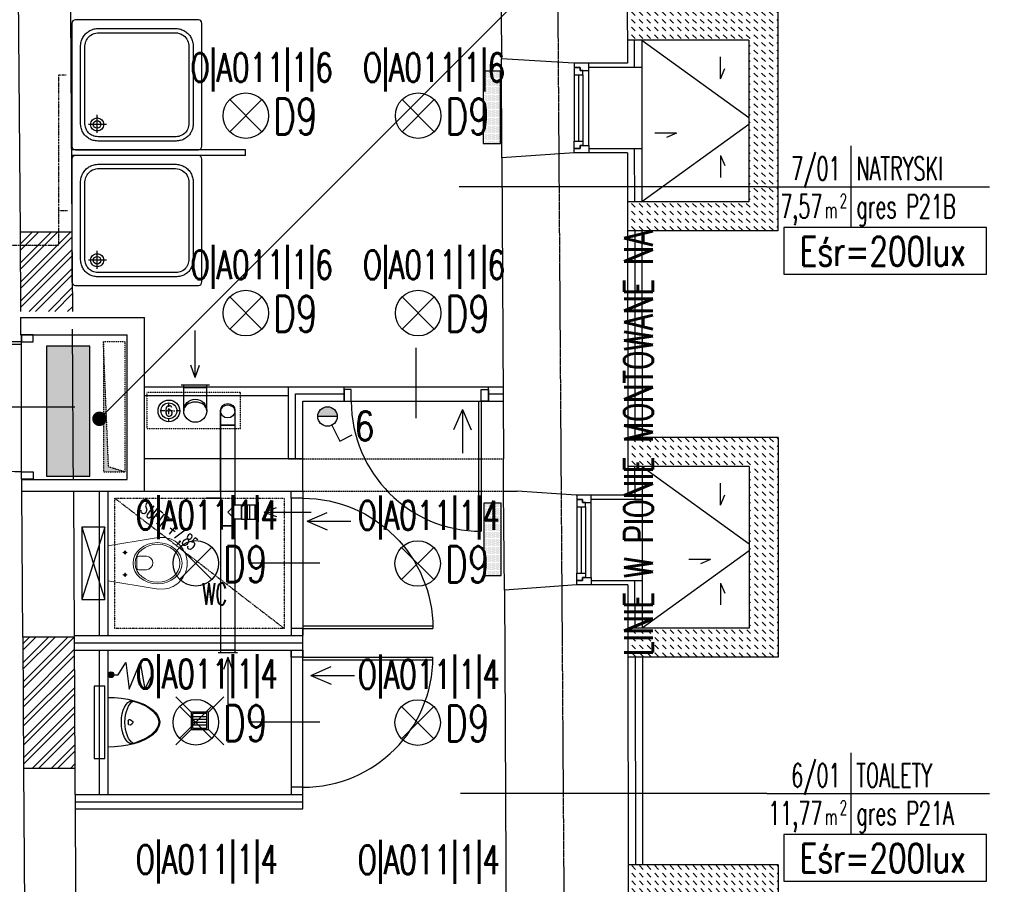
# Model space of a CAD drawing. Header units: inches. Extents: x -281236 to -70395, y 38777 to 102341.
# Tile 18 of 244: x -142196 to -141514, y 42141 to 42739. Entities that reach past the tile are written whole.
import ezdxf
from ezdxf.enums import TextEntityAlignment as Align

# ---------------------------------------------------------------- set-up
doc = ezdxf.new("R2010")
doc.units = ezdxf.units.IN
doc.header["$MEASUREMENT"] = 0
for name, pattern in [('00-inst$0$DASHDOT', [1, 0.5, -0.25, 0, -0.25]), ('CENTER', [2, 1.25, -0.25, 0.25, -0.25]), ('DASHDOT', [1, 0.5, -0.25, 0, -0.25]), ('DASHED', [0.75, 0.5, -0.25]), ('DASHED2', [0.375, 0.25, -0.125]), ('DIVIDE', [31.75, 12.7, -6.35, 0, -6.35, 0, -6.35])]:
    doc.linetypes.add(name, pattern=pattern)
doc.layers.get('0').update_dxf_attribs({"color": 101})
for name, color, linetype in [('beton_hatch', 145, 'Continuous'), ('Cieniutko', 8, 'Continuous'), ('Drz---drzwi', 5, 'Continuous'), ('E-90', 6, 'Continuous'), ('E-OPIS-POM', 6, 'Continuous'), ('E35', 6, 'Continuous'), ('E50', 3, 'Continuous'), ('Ins-kan', 54, 'Continuous'), ('Ins-went', 141, 'Continuous'), ('Ins-went-opis', 141, 'Continuous'), ('Mw-wc-rury', 160, 'DASHDOT'), ('Okn---okna', 5, 'Continuous'), ('Os-osie glowne', 8, 'CENTER'), ('piony_K_nr', 240, 'Continuous'), ('Sc-cegla pelna', 32, 'Continuous'), ('Sc-cegla pelna-hatch', 8, 'Continuous'), ('Sc-gazobeton', 45, 'Continuous'), ('Sc-gk', 120, 'Continuous'), ('Sc-gk-hatch', 8, 'Continuous'), ('Sc-izolacja term-obrys', 132, 'Continuous'), ('Sc-izolacja term-styropian', 151, 'STYROPIAN-KA'), ('Sc-nad', 5, 'DASHED2'), ('Sc-silikat', 61, 'Continuous'), ('Sc-systemowe', 150, 'Continuous'), ('stelaż_wc', 64, 'Continuous'), ('studzienki_widok', 52, 'Continuous'), ('Suf-widok', 8, 'Continuous'), ('W-otwor-strop', 126, 'Continuous'), ('Wyp-grzejniki', 56, 'Continuous'), ('Wyp-sanitar', 131, 'Continuous')]:
    doc.layers.add(name, color=color, linetype=linetype)
doc.styles.add('dwg_opis podstawowy', font='romans.shx', dxfattribs={"width": 0.9})
doc.styles.add('KA wymiar', font='romans.shx', dxfattribs={"width": 0.6})
doc.styles.add('ROMANS', font='romans', dxfattribs={"width": 0.85})
doc.styles.add('TYTUL2', font='ARIAL.TTF')
doc.linetypes.add('BATTING', pattern='A,0.0001,-0.1,[134,ltypeshp.shx,S=0.1,R=0,X=-0.1,Y=0],-0.2,[134,ltypeshp.shx,S=0.1,R=180,X=0.1,Y=0],-0.1', length=0.4001)
doc.linetypes.add('STYROPIAN-KA', pattern='A,0.0001,-0.1,[135,ltypeshp.shx,S=0.1,R=0,X=-0.1,Y=0],0,[135,ltypeshp.shx,S=0.1,R=180,X=0.1,Y=0],-0.1', length=0.2001)
pattern_1 = [(45, (0.613, 0), (-6.6291261, 6.6291261), []), (45, (5.032, 0), (-6.6291261, 6.6291261), [])]

# ---------------------------------------------------------------- blocks, each defined once
blk = doc.blocks.new('pow')
for p, q in [((0, 0.523), (0, -0.523)), ((-1.075, 0), (1.78, 0))]:
    blk.add_line(p, q)
at = {"style": 'KA wymiar', "width": 0.6}
for s, height, p in [('2', 0.18, (-0.139, -0.27)), ('m', 0.21, (-0.333, -0.401))]:
    blk.add_text(s, height=height, dxfattribs=at).set_placement(p)
for tag, p in [('01', (-0.131, 0.084)), ('000.00', (-0.364, -0.401))]:
    blk.add_attdef(tag, text='', height=0.3, dxfattribs=at).set_placement(p, align=Align.RIGHT)
for tag, p in [('POMIESZCZENIE', (0.071, 0.084)), ('POSADZKA', (0.071, -0.401))]:
    blk.add_attdef(tag, p, '', height=0.3, dxfattribs=at)
blk = doc.blocks.new('_0630_DRZWI_90')
at = {"ltscale": 7}
for p, q in [((5, 8), (5, 98)), ((6.8, 8), (6.8, 97.98))]:
    blk.add_line(p, q, dxfattribs=at)
at = {"ltscale": 25}
for p, q in [((50, 19.7), (50, -28.9)), ((5, 8), (0, 8)), ((0, 8), (5, 8)), ((0, 0), (0, 8)), ((95, 8), (5, 8)), ((5, 8), (5, 0)), ((95, 8), (95, 0)), ((100, 8), (95, 8)), ((100, 0), (100, 8)), ((5, 0), (0, 0)), ((5, 0), (0, 0)), ((95, 0), (100, 0)), ((95, 0), (100, 0))]:
    blk.add_line(p, q, dxfattribs=at)
at = {"ltscale": 7}
blk.add_arc((5, 8), 90, 0, 90, dxfattribs=at)
blk = doc.blocks.new('_0630_pisuar')
at = {"linetype": 'Continuous'}
for p, q in [((-17.24, 0), (17.24, 0)), ((-1.75, -15.85), (-0.88, -17.02)), ((-0.87, -14.1), (0.87, -14.1)), ((1.75, -15.85), (0.88, -17.02))]:
    blk.add_line(p, q, dxfattribs=at)
for centre, start, end in [((-0.87, -15.2), 90, 216.88227), ((0, -16.36), 216.88227, 323.11773), ((0.87, -15.2), 323.11773, 90)]:
    blk.add_arc(centre, 1.09, start, end, dxfattribs=at)
for centre, major_axis, ratio, start_param, end_param in [((0, 0), (0, -36), 0.478823, 4.712389, 7.853982), ((0, -16.84), (-14.92, 0), 0.492275, 3.141593, 6.283185), ((0, -19.29), (-14.92, 0), 0.492275, 3.348063, 6.076813)]:
    blk.add_ellipse(centre, major_axis=major_axis, ratio=ratio, start_param=start_param, end_param=end_param, dxfattribs=at)
blk.add_spline([(-14.92, -16.84), (-5.95, -32.9), (0.03, -35.33), (5.88, -32.9), (14.92, -16.84)], degree=3, dxfattribs=at)
blk = doc.blocks.new('_ODWODNIENIE_KRATKA')
for p, q in [((-12, 0), (-22.61, 10.61)), ((0, 0), (10.61, 10.61)), ((-11, -2.99), (-1, -2.99)), ((-1, -4.99), (-11, -4.99)), ((-22.61, -22.6), (-12, -11.99)), ((-11, -6.99), (-1, -6.99)), ((-1, -8.99), (-11, -8.99)), ((10.61, -22.6), (0, -11.99))]:
    blk.add_line(p, q)
for points in [[(0, -11.99), (0, 0), (-12, 0), (-12, -11.99)], [(-1, -10.99), (-1, -1), (-11, -1), (-11, -10.99)]]:
    blk.add_lwpolyline(points, close=True)
blk = doc.blocks.new('ramiak62')
at = {"layer": 'Okn---okna'}
for p, q in [((10, 5), (10, 57)), ((0, 54), (0, 8)), ((3, 54), (3, 8)), ((6, 54), (6, 8))]:
    blk.add_line(p, q, dxfattribs=at)
for points in [[(10, 57), (10, 62), (0, 62), (0, 59), (4, 59), (4, 57)], [(6, 54), (6, 57), (4, 57), (4, 59), (0, 59), (0, 57), (0, 54)], [(6, 8), (6, 5), (4, 5), (4, 3), (0, 3), (0, 5), (0, 8)], [(10, 5), (10, 0), (0, 0), (0, 3), (4, 3), (4, 5)]]:
    blk.add_lwpolyline(points, close=True, dxfattribs=at)
blk = doc.blocks.new('_gslkflhklgj')
at = {"linetype": '00-inst$0$DASHDOT', "ltscale": 5}
for p, q in [((0, -7.5), (0, 7.5)), ((7.5, 0), (-7.5, 0))]:
    blk.add_line(p, q, dxfattribs=at)
for radius in [7.5, 5.5]:
    blk.add_circle((0, 0), radius)
blk = doc.blocks.new('_KOLO_WC_PODWIESZONE')
at = {"lineweight": 0}
for p, q in [((-12.21, 0), (-17.15, -30.7)), ((-12.21, 0), (12.21, 0)), ((12.21, 0), (17.15, -30.7)), ((-8.01, -11.98), (-9.42, -11.98)), ((-8.01, -11.98), (-8.01, -10.54)), ((-8.01, -11.98), (-6.53, -11.98)), ((-8.01, -11.98), (-8.01, -13.41)), ((7.49, -11.98), (6.08, -11.98)), ((7.49, -11.98), (7.49, -10.54)), ((7.49, -11.98), (8.97, -11.98)), ((7.49, -11.98), (7.49, -13.41)), ((-3.5, -20.21), (4, -20.21)), ((-4.44, -21.51), (-4.44, -26.77)), ((4.94, -21.51), (4.94, -26.77)), ((-17.15, -30.7), (-17.82, -35.14)), ((17.15, -30.7), (17.82, -35.14)), ((-17.82, -35.14), (-17.77, -39.69)), ((-17.77, -39.69), (-17.51, -41.08)), ((17.77, -39.69), (17.51, -41.08)), ((17.82, -35.14), (17.77, -39.69)), ((-17.51, -41.08), (-17.12, -42.53)), ((-17.12, -42.53), (-16.6, -43.93)), ((-16.6, -43.93), (-15.97, -45.29)), ((-15.97, -45.29), (-15.22, -46.59)), ((-15.22, -46.59), (-14.37, -47.83)), ((15.22, -46.59), (14.37, -47.83)), ((15.97, -45.29), (15.22, -46.59)), ((16.6, -43.93), (15.97, -45.29)), ((17.12, -42.53), (16.6, -43.93)), ((17.51, -41.08), (17.12, -42.53)), ((-14.37, -47.83), (-13.41, -48.99)), ((-13.41, -48.99), (-11.77, -50.6)), ((-11.77, -50.6), (-10, -51.94)), ((-10, -51.94), (-8.71, -52.72)), ((-8.71, -52.72), (-6.54, -53.77)), ((-6.54, -53.77), (-5.07, -54.25)), ((-5.07, -54.25), (-3.02, -54.72)), ((5.07, -54.25), (3.02, -54.72)), ((6.54, -53.77), (5.07, -54.25)), ((8.71, -52.72), (6.54, -53.77)), ((10, -51.94), (8.71, -52.72)), ((11.77, -50.6), (10, -51.94)), ((13.41, -48.99), (11.77, -50.6)), ((14.37, -47.83), (13.41, -48.99)), ((-3.02, -54.72), (-1.52, -54.92)), ((-1.52, -54.92), (0, -55)), ((1.52, -54.92), (0, -55)), ((3.02, -54.72), (1.52, -54.92))]:
    blk.add_line(p, q, dxfattribs=at)
for centre, radius, start, end in [((-3.24, -21.39), 1.2, 102.23395, 185.88986), ((3.75, -21.39), 1.2, 354.11014, 77.76605), ((0.25, -26.54), 4.7, 182.80221, 357.19779)]:
    blk.add_arc(centre, radius, start, end, dxfattribs=at)
for centre in [(-8.01, -11.98), (7.49, -11.98)]:
    blk.add_ellipse(centre, major_axis=(0.599, 0.599), ratio=1, start_param=5.497787, end_param=11.780972, dxfattribs=at)
for major_axis, ratio in [((0, -17), 0.838235), ((0, -15.54), 0.845174)]:
    blk.add_ellipse((0.05, -34.5), major_axis=major_axis, ratio=ratio, dxfattribs=at)
blk = doc.blocks.new('brod_90x90')
at = {"layer": 'Wyp-sanitar'}
for points in [[(17.53, -14.96), (17.53, 70.05), (17.32, 71.02), (16.77, 71.8), (15.96, 72.31), (14.99, 72.5), (-69.94, 72.5), (-70.9, 72.31), (-71.71, 71.79), (-72.27, 71.01), (-72.47, 70.05), (-72.47, -14.96), (-72.27, -15.95), (-71.73, -16.75), (-70.93, -17.3), (-69.94, -17.5), (14.99, -17.5), (15.99, -17.3), (16.79, -16.76), (17.33, -15.95)], [(-53.82, 66.5), (-1.14, 66.5), (-0.23, 66.48), (0.65, 66.41), (1.49, 66.29), (2.31, 66.13), (3.09, 65.93), (3.85, 65.68), (4.57, 65.39), (5.26, 65.07), (5.92, 64.7), (6.54, 64.3), (7.13, 63.86), (7.68, 63.39), (8.2, 62.89), (8.68, 62.35), (9.13, 61.78), (9.54, 61.18), (9.92, 60.56), (10.25, 59.9), (10.55, 59.22), (10.81, 58.51), (11.03, 57.78), (11.21, 57.03), (11.36, 56.26), (11.46, 55.46), (11.52, 54.65), (11.53, 53.82), (11.53, 53.82), (11.53, 1.18), (11.52, 0.37), (11.46, -0.42), (11.36, -1.2), (11.21, -1.96), (11.03, -2.7), (10.81, -3.42), (10.55, -4.13), (10.25, -4.8), (9.92, -5.46), (9.54, -6.09), (9.13, -6.69), (8.68, -7.26), (8.2, -7.81), (7.68, -8.32), (7.12, -8.8), (6.53, -9.24), (5.91, -9.65), (5.25, -10.02), (4.57, -10.36), (3.84, -10.65), (3.09, -10.91), (2.31, -11.12), (1.49, -11.28), (0.64, -11.4), (-0.23, -11.47), (-1.14, -11.5), (-1.14, -11.5), (-53.82, -11.5), (-54.7, -11.47), (-55.56, -11.39), (-56.4, -11.26), (-57.21, -11.08), (-57.99, -10.86), (-58.75, -10.58), (-59.48, -10.27), (-60.17, -9.91), (-60.84, -9.51), (-61.48, -9.07), (-62.08, -8.59), (-62.65, -8.07), (-63.18, -7.52), (-63.68, -6.94), (-64.14, -6.33), (-64.56, -5.68), (-64.94, -5.01), (-65.28, -4.31), (-65.58, -3.59), (-65.84, -2.84), (-66.05, -2.08), (-66.22, -1.29), (-66.34, -0.48), (-66.41, 0.34), (-66.44, 1.18), (-66.44, 53.82), (-66.41, 54.66), (-66.34, 55.48), (-66.22, 56.29), (-66.05, 57.08), (-65.84, 57.85), (-65.58, 58.6), (-65.28, 59.32), (-64.94, 60.02), (-64.56, 60.69), (-64.14, 61.34), (-63.68, 61.95), (-63.19, 62.53), (-62.65, 63.08), (-62.09, 63.59), (-61.48, 64.07), (-60.85, 64.51), (-60.18, 64.91), (-59.48, 65.27), (-58.75, 65.59), (-58, 65.86), (-57.21, 66.09), (-56.4, 66.26), (-55.56, 66.39), (-54.7, 66.47), (-53.82, 66.5)], [(-1.17, 63.5), (0.06, 63.45), (1.11, 63.3), (2.1, 63.07), (3.04, 62.76), (3.93, 62.36), (4.77, 61.86), (5.57, 61.24), (6.32, 60.49), (7, 59.56), (7.54, 58.59), (7.95, 57.56), (8.27, 56.45), (8.41, 55.56), (8.5, 54.69), (8.53, 53.79), (8.52, 0.64), (8.44, -0.39), (8.27, -1.32), (8.03, -2.21), (7.73, -3.05), (7.36, -3.85), (6.92, -4.6), (6.39, -5.3), (5.79, -5.95), (5.1, -6.55), (4.32, -7.11), (3.12, -7.7), (1.91, -8.11), (0.61, -8.38), (0.01, -8.44), (-0.57, -8.48), (-1.17, -8.5), (-54.37, -8.49), (-55.42, -8.38), (-56.43, -8.17), (-57.38, -7.88), (-58.27, -7.5), (-59.1, -7.05), (-59.87, -6.5), (-60.59, -5.87), (-61.26, -5.13), (-61.88, -4.31), (-62.46, -3.24), (-62.89, -2.16), (-63.19, -1.04), (-63.39, 0.16), (-63.44, 1.22), (-63.42, 54.33), (-63.28, 55.55), (-63.03, 56.7), (-62.65, 57.82), (-62.12, 58.93), (-61.47, 59.88), (-60.76, 60.71), (-59.95, 61.45), (-59.02, 62.11), (-58.03, 62.62), (-57.03, 63), (-56, 63.27), (-54.9, 63.45), (-53.78, 63.5)], [(0, 4.47), (0.93, 4.38), (1.79, 4.13), (2.55, 3.72), (3.21, 3.18), (3.75, 2.54), (4.16, 1.8), (4.41, 1), (4.5, 0.14), (4.41, -0.83), (4.16, -1.71), (3.75, -2.51), (3.21, -3.19), (2.55, -3.75), (1.79, -4.17), (0.93, -4.43), (0, -4.53), (-0.93, -4.43), (-1.79, -4.17), (-2.55, -3.75), (-3.21, -3.19), (-3.75, -2.51), (-4.16, -1.71), (-4.41, -0.83), (-4.5, 0.14), (-4.41, 1), (-4.16, 1.8), (-3.75, 2.54), (-3.21, 3.18), (-2.55, 3.72), (-1.79, 4.13), (-0.93, 4.38)], [(0, -2.65), (-1.02, -2.44), (-1.85, -1.88), (-2.42, -1.05), (-2.62, -0.03), (-2.42, 1), (-1.85, 1.83), (-1.02, 2.39), (0, 2.6), (1.02, 2.39), (1.85, 1.83), (2.42, 1), (2.62, -0.03), (2.42, -1.05), (1.85, -1.88), (1.02, -2.44)]]:
    blk.add_lwpolyline(points, close=True, dxfattribs=at)
for points in [[(5.92, 0), (-6.53, 0)], [(0, 6.43), (0, -6.07)]]:
    blk.add_lwpolyline(points, dxfattribs=at)
blk = doc.blocks.new('_vxkdjhgkljhkgjhk')
for q in [(14.01, 6.02), (30.24, 0)]:
    blk.add_line((0, 0), q)
blk = doc.blocks.new('*U193')
at = {"color": 0, "linetype": 'ByBlock', "lineweight": -2}
blk.add_circle((0, 0), 50, dxfattribs=at)
at = {"color": 4, "linetype": 'Continuous'}
blk.add_ellipse((0, 0), major_axis=(0, 50), ratio=0.75, start_param=3.141593, end_param=6.283185, dxfattribs=at)
blk = doc.blocks.new('0630_STRZAŁKA')
at = {"ltscale": 0.5}
for points in [[(0, 0), (-3.03, -8.56)], [(0, 0), (0, -32.43)], [(0, 0), (3.03, -8.56)]]:
    blk.add_lwpolyline(points, dxfattribs=at)
blk = doc.blocks.new('G_50')
at = {"layer": 'Wyp-grzejniki'}
h = blk.add_hatch(dxfattribs=at)
h.set_pattern_fill('DOTS', color=256, scale=0.5, angle=180, style=0)
h.set_pattern_definition([(180, (77492.90915, -37873.9399), (-0.396875, -0.79375), [0, -0.79375])])
h.paths.add_polyline_path([(0, 0), (-12, 0), (-12, -50), (0, -50)])
blk.add_lwpolyline([(-12, -50), (0, -50), (0, 0), (-12, 0)], close=True, dxfattribs=at)

msp = doc.modelspace()

# ---------------------------------------------------------------- hatches: boundary and pattern name
at = {"layer": 'beton_hatch'}
h = msp.add_hatch(dxfattribs=at)
h.set_pattern_fill('DASH', color=256, scale=30, angle=-45, style=0)
h.set_pattern_definition([(315, (0.613, 0), (5.30330086, -1e-15), [3.75, -3.75])])
h.paths.add_polyline_path([(-141671.23, 42745.04), (-141775.36, 42745.04), (-141775.34, 42725.04), (-141691.23, 42725.04), (-141691.23, 42671.54), (-141671.23, 42671.54)])
h.paths.add_polyline_path([(-141671.23, 42666.54), (-141691.23, 42666.54), (-141691.23, 42613.04), (-141775.23, 42613.04), (-141775.21, 42593.04), (-141671.23, 42593.04)])
h.paths.add_polyline_path([(-141671.23, 42671.54), (-141691.23, 42671.54), (-141691.23, 42666.54), (-141671.23, 42666.54)])
h = msp.add_hatch(dxfattribs=at)
h.set_pattern_fill('DASH', color=256, scale=30, angle=-45, style=0)
h.set_pattern_definition([(315, (0.899, -295.0554), (5.30330086, -1e-15), [3.75, -3.75])])
h.paths.add_polyline_path([(-141670.94, 42449.98), (-141775.07, 42449.98), (-141775.05, 42429.98), (-141690.94, 42429.98), (-141690.94, 42376.48), (-141670.94, 42376.48)])
h.paths.add_polyline_path([(-141670.94, 42371.48), (-141690.94, 42371.48), (-141690.94, 42317.98), (-141774.95, 42317.98), (-141774.93, 42297.98), (-141670.94, 42297.98)])
h.paths.add_polyline_path([(-141670.94, 42376.48), (-141690.94, 42376.48), (-141690.94, 42371.48), (-141670.94, 42371.48)])
h = msp.add_hatch(dxfattribs=at)
h.set_pattern_fill('DASH', color=256, scale=30, angle=-45, style=0)
h.set_pattern_definition([(315, (0.899, -590.8706), (5.30330086, -1e-15), [3.75, -3.75])])
h.paths.add_polyline_path([(-141670.94, 42080.67), (-141690.94, 42080.67), (-141690.94, 42075.67), (-141670.94, 42075.67)])
h.paths.add_polyline_path([(-141774.79, 42154.17), (-141774.77, 42134.17), (-141690.94, 42134.17), (-141690.94, 42080.67), (-141670.94, 42080.67), (-141670.94, 42154.17)])
h.paths.add_polyline_path([(-141774.66, 42022.17), (-141774.64, 42002.17), (-141670.94, 42002.17), (-141670.94, 42075.67), (-141690.94, 42075.67), (-141690.94, 42022.17)])
at = {"layer": 'E35'}
msp.add_hatch(color=256, dxfattribs=at).paths.add_polyline_path([(-141976.18, 42464.53, 1), (-141989.68, 42464.53)])
at = {"layer": 'E50'}
msp.add_hatch(color=256, dxfattribs=at).paths.add_polyline_path([(-142147.57, 42513.12), (-142177.57, 42513.12), (-142177.57, 42423.12), (-142147.57, 42423.12)])
at = {"layer": 'Ins-kan'}
msp.add_hatch(color=256, dxfattribs=at).paths.add_polyline_path([(-142132.88, 42283.85, 1), (-142132.88, 42287.85, 1)])
at = {"layer": 'Sc-cegla pelna-hatch'}
h = msp.add_hatch(dxfattribs=at)
h.set_pattern_fill('ANSI32', color=256, scale=25, style=0)
h.set_pattern_definition(pattern_1)
h.paths.add_polyline_path([(-142195.48, 42537.12), (-142159.56, 42537.12), (-142159.87, 42592.12), (-142195.85, 42592.13)])
h = msp.add_hatch(dxfattribs=at)
h.set_pattern_fill('ANSI32', color=256, scale=25, style=0)
h.set_pattern_definition(pattern_1)
h.paths.add_polyline_path([(-142158.32, 42311.92), (-142193.98, 42311.92), (-142193.37, 42220.92), (-142157.83, 42220.92)])
at = {"layer": 'W-otwor-strop', "linetype": 'DASHED2', "ltscale": 0.3}
msp.add_hatch(color=256, dxfattribs=at).paths.add_polyline_path([(-142138.12, 42516.12), (-142138.12, 42426.12), (-142123.12, 42426.12), (-142134.58, 42429.65)])

# ---------------------------------------------------------------- linework, layer by layer
at = {"layer": 'Cieniutko'}
for p, q in [((-141765.34, 42725.04), (-141691.23, 42671.54)), ((-141691.23, 42666.54), (-141765.23, 42613.04)), ((-141765.06, 42429.98), (-141690.94, 42376.48)), ((-141690.94, 42371.48), (-141764.95, 42317.98))]:
    msp.add_line(p, q, dxfattribs=at)
at = {"layer": 'E35'}
for p, q in [((-142140.82, 42462.92), (-141504.07, 43099.67)), ((-142028.4, 42683.83), (-142050.68, 42661.56)), ((-142028.4, 42661.56), (-142050.68, 42683.83)), ((-141909.05, 42683.83), (-141931.33, 42661.56)), ((-141909.05, 42661.56), (-141931.33, 42683.83)), ((-141678.71, 42623.53), (-141891.72, 42623.53)), ((-142028.4, 42524.97), (-142050.68, 42547.24)), ((-142028.4, 42547.24), (-142050.68, 42524.97)), ((-141909.05, 42524.97), (-141931.33, 42547.24)), ((-141909.05, 42547.24), (-141931.33, 42524.97)), ((-141976.18, 42464.53), (-141989.68, 42464.53)), ((-141979.91, 42458.5), (-141974.38, 42447.46)), ((-141974.38, 42447.46), (-141965.84, 42451.74)), ((-142063.03, 42351.78), (-142085.31, 42374.05)), ((-142063.03, 42374.05), (-142085.31, 42351.78)), ((-141909.36, 42351.62), (-141931.63, 42373.89)), ((-141909.36, 42373.89), (-141931.63, 42351.62)), ((-142063.03, 42241.78), (-142085.31, 42264.05)), ((-142063.03, 42264.05), (-142085.31, 42241.78)), ((-141909.36, 42241.55), (-141931.63, 42263.82)), ((-141909.36, 42263.82), (-141931.63, 42241.55)), ((-141678.71, 42203.55), (-141890.81, 42203.55))]:
    msp.add_line(p, q, dxfattribs=at)
at = {"layer": 'E35', "linetype": 'Continuous', "ltscale": 0.3}
for points in [[(-141667.05, 42563.02), (-141526.72, 42563.02), (-141526.72, 42595.3), (-141667.05, 42595.3)], [(-141667.05, 42143.03), (-141526.72, 42143.03), (-141526.72, 42175.31), (-141667.05, 42175.31)]]:
    msp.add_lwpolyline(points, close=True, dxfattribs=at)
at = {"layer": 'E35'}
for centre, radius in [((-142039.54, 42672.69), 15.75), ((-141920.19, 42672.69), 15.75), ((-142039.54, 42536.1), 15.75), ((-141920.19, 42536.1), 15.75), ((-141982.93, 42464.53), 6.75), ((-142074.17, 42362.92), 15.75), ((-141920.49, 42362.76), 15.75), ((-142074.17, 42252.92), 15.75), ((-141920.49, 42252.69), 15.75)]:
    msp.add_circle(centre, radius, dxfattribs=at)
at = {"layer": 'E50'}
msp.add_lwpolyline([(-142177.57, 42513.12), (-142177.57, 42423.12), (-142147.57, 42423.12), (-142147.57, 42513.12)], close=True, dxfattribs=at)
at = {"layer": 'E50', "const_width": 5}
msp.add_lwpolyline([(-142143.32, 42462.92, 1), (-142138.32, 42462.92, 1)], format="xyb", close=True, dxfattribs=at)
at = {"layer": 'Ins-kan'}
msp.add_lwpolyline([(-142132.88, 42285.85), (-142127.88, 42285.85), (-142122.59, 42294.33), (-142120.31, 42275.85), (-142112.72, 42294.33), (-142109.39, 42275.85), (-142105.12, 42284.36)], dxfattribs=at)
msp.add_circle((-142132.88, 42285.85), 2, dxfattribs=at)
at = {"layer": 'Ins-went'}
for p, q in [((-142084.25, 42486.51, 0), (-142064.75, 42486.51, 0)), ((-142082.5, 42484.51, 0), (-142082.5, 42486.51, 0)), ((-142066.5, 42484.51, 0), (-142082.5, 42484.51, 0)), ((-142082.5, 42484.51), (-142066.5, 42484.51)), ((-142082.5, 42468.51), (-142082.5, 42484.51)), ((-142066.5, 42484.51, 0), (-142066.5, 42486.51, 0)), ((-142066.5, 42468.51), (-142066.5, 42484.51)), ((-142057, 42412.92, 901.53), (-142057, 42468.51, 901.53)), ((-142057, 42468.51, 901.53), (-142057, 42458.51, 901.53)), ((-142047, 42468.51, 901.53), (-142047, 42458.51, 901.53)), ((-142057, 42458.51, 901.53), (-142047, 42458.51, 901.53)), ((-142057, 42458.51, 901.53), (-142057, 42407.91, 901.53)), ((-142047, 42458.51, 901.53), (-142057, 42458.51, 901.53)), ((-142047, 42458.51, 901.53), (-142047, 42407.91, 901.53)), ((-142057, 42407.91, 901.53), (-142067, 42407.91, 901.53)), ((-142067, 42407.91, 901.53), (-142057, 42407.91, 901.53)), ((-142057, 42407.91, 901.53), (-142057, 42388.91, 901.53)), ((-142047, 42407.91, 901.53), (-142047, 42403.41, 901.53)), ((-142052, 42398.41, 901.53), (-142047, 42403.41, 901.53)), ((-142047, 42403.41, 901.53), (-142042.5, 42403.41, 901.53)), ((-142042.5, 42403.41, 901.53), (-142042.5, 42393.41, 901.53)), ((-142042.5, 42393.41, 901.53), (-142042.5, 42403.41, 901.53)), ((-142042.5, 42403.41, 901.53), (-142033, 42403.41, 901.53)), ((-142038.5, 42403.41, 901.53), (-142038.5, 42393.41, 901.53)), ((-142037, 42403.41, 901.53), (-142037, 42393.41, 901.53)), ((-142033, 42393.41, 901.53), (-142033, 42403.41, 901.53)), ((-142033, 42403.41, 901.53), (-142031, 42403.41, 901.53)), ((-142031, 42405.16, 901.53), (-142031, 42391.66, 901.53)), ((-142047, 42393.41, 901.53), (-142052, 42398.41, 901.53)), ((-142042.5, 42393.41, 901.53), (-142047, 42393.41, 901.53)), ((-142047, 42393.41, 901.53), (-142047, 42388.91, 901.53)), ((-142042.5, 42393.41, 901.53), (-142033, 42393.41, 901.53)), ((-142033, 42393.41, 901.53), (-142031, 42393.41, 901.53)), ((-142047, 42388.91, 901.53), (-142057, 42388.91, 901.53)), ((-142057, 42388.91, 901.53), (-142047, 42388.91, 901.53)), ((-142057, 42388.91, 901.53), (-142057, 42302.91, 901.53)), ((-142047, 42388.91, 901.53), (-142047, 42302.91, 901.53)), ((-142045.25, 42300.91, 901.53), (-142058.75, 42300.91, 901.53)), ((-142057, 42302.91, 901.53), (-142047, 42302.91, 901.53)), ((-142057, 42302.91, 901.53), (-142057, 42300.91, 901.53)), ((-142047, 42302.91, 901.53), (-142057, 42302.91, 901.53)), ((-142047, 42302.91, 901.53), (-142047, 42300.91, 901.53))]:
    msp.add_line(p, q, dxfattribs=at)
msp.add_circle((-142074.5, 42468.51), 8, dxfattribs=at)
msp.add_ellipse((-142074.5, 42468.51), major_axis=(-8, 0), ratio=0.75, start_param=3.141593, end_param=6.283185, dxfattribs=at)
at = {"layer": 'Mw-wc-rury'}
for p, q in [((-142163.96, 42700.67), (-142169.24, 42700.67)), ((-142169.24, 42700.67), (-142169.24, 42582.76)), ((-142162.9, 42606.74), (-142169.24, 42606.74)), ((-142169.24, 42582.76), (-142294.02, 42582.76))]:
    msp.add_line(p, q, dxfattribs=at)
at = {"layer": 'Okn---okna'}
for p, q in [((-141862.15, 42643.46), (-141862.52, 42712.02)), ((-141765.32, 42706.02), (-141765.27, 42650.02)), ((-141860.5, 42344.45), (-141861, 42412.96)), ((-141765.03, 42407.01), (-141764.98, 42351.01))]:
    msp.add_line(p, q, dxfattribs=at)
at = {"layer": 'Os-osie glowne'}
msp.add_line((-141807.41, 40431.76), (-141835.81, 44583.07), dxfattribs=at)
at = {"layer": 'Sc-cegla pelna'}
for p, q in [((-141775.71, 43109.61), (-141775.32, 42709.02)), ((-141812.06, 42647.02), (-141862.15, 42643.46)), ((-141775.27, 42647.02), (-141812.06, 42647.02)), ((-141812.06, 42647.02), (-141812.06, 42647.02)), ((-141862.15, 42643.46), (-141861, 42435.12)), ((-142000, 42435.12), (-142109.62, 42435.12)), ((-142000, 42412.92), (-142000, 42435.12)), ((-141861, 42435.12), (-141861, 42435.16)), ((-141861, 42412.96), (-141861, 42435.16)), ((-141861, 42412.96), (-141851.59, 42412.92)), ((-142193.98, 42311.92), (-142194.65, 42412.92)), ((-142158.88, 42412.92), (-142158.32, 42312.01)), ((-142109.62, 42412.92), (-142000, 42412.92)), ((-142193.37, 42220.92), (-142191.4, 41925.11))]:
    msp.add_line(p, q, dxfattribs=at)
for points in [[(-142156.38, 42944.21), (-141856.38, 42944.12), (-141856.38, 42745.12), (-141862.71, 42745.12), (-141862.52, 42712.02)], [(-142197.25, 42784.12), (-142195.85, 42592.13)], [(-142161.1, 42784.12), (-142159.87, 42592.21)], [(-141775.33, 42709.02), (-141812.42, 42709.02), (-141812.42, 42709.02), (-141862.52, 42712.02)], [(-141775.27, 42647.02), (-141775.04, 42410.01)], [(-142159.87, 42592.12), (-142195.85, 42592.13)], [(-141775.03, 42410.01), (-141810.77, 42410.01), (-141810.77, 42410.01), (-141851.59, 42412.92)], [(-141774.98, 42348.01), (-141810.19, 42348.03), (-141810.41, 42348.01), (-141860.5, 42344.45), (-141859.18, 42106.13)], [(-141774.98, 42348.01), (-141774.74, 42103.48)], [(-142158.32, 42311.92), (-142193.98, 42311.92)], [(-142157.83, 42220.92), (-142193.37, 42220.92)], [(-142157.83, 42221.01), (-142156.82, 42038.91), (-141968.83, 42038.97)]]:
    msp.add_lwpolyline(points, dxfattribs=at)
at = {"layer": 'Sc-gazobeton'}
msp.add_line((-142195.85, 42592.13), (-142195.48, 42537.12), dxfattribs=at)
for points in [[(-142159.87, 42592.21), (-142159.56, 42537.12)], [(-142193.98, 42311.92), (-142193.37, 42220.92)], [(-142158.32, 42312.01), (-142157.83, 42221.01)]]:
    msp.add_lwpolyline(points, dxfattribs=at)
at = {"layer": 'Sc-gk'}
for p, q in [((-142109.62, 42485.12), (-141971.5, 42485.12)), ((-142010, 42435.12), (-142010, 42485.12)), ((-141971.5, 42475.12), (-141971.5, 42485.12)), ((-141871.5, 42485.12), (-141861.27, 42485.12)), ((-141871.5, 42475.12), (-141871.5, 42485.12)), ((-142109.62, 42479.12), (-142010, 42479.12)), ((-142109.62, 42479.12), (-142095.08, 42479.12)), ((-142000, 42475.12), (-141971.5, 42475.12)), ((-142000, 42435.12), (-142000, 42475.12)), ((-141871.5, 42475.12), (-141861.22, 42475.12)), ((-142141.12, 42412.92), (-142141.12, 42312.92)), ((-142135.12, 42412.92), (-142135.12, 42312.92)), ((-142158.27, 42312.92), (-142000, 42312.92)), ((-142000, 42302.92), (-142000, 42312.92)), ((-142158.22, 42302.92), (-142000, 42302.92)), ((-142141.12, 42302.92), (-142141.12, 42202.92)), ((-142135.12, 42302.92), (-142135.12, 42202.92)), ((-142157.73, 42202.92), (-142000, 42202.92)), ((-142000, 42192.92), (-142000, 42202.92)), ((-142157.67, 42192.92), (-142000, 42192.92))]:
    msp.add_line(p, q, dxfattribs=at)
at = {"layer": 'Sc-gk-hatch', "linetype": 'BATTING', "ltscale": 0.22}
for p, q in [((-142005, 42480.12), (-141971.5, 42480.12)), ((-142005, 42435.12), (-142005, 42480.12)), ((-141871.5, 42480.12), (-141861.22, 42480.12)), ((-142158.22, 42307.92), (-142000, 42307.92)), ((-142157.73, 42197.92), (-142000, 42197.92))]:
    msp.add_line(p, q, dxfattribs=at)
at = {"layer": 'Sc-izolacja term-obrys'}
for points in [[(-141765.34, 42725.04), (-141765.32, 42706.02), (-141802.06, 42706.02)], [(-141802.06, 42650.02), (-141765.27, 42650.02), (-141765.23, 42613.04)], [(-141765.21, 42593.04), (-141765.08, 42449.98)], [(-141765.06, 42429.98), (-141765.03, 42407.01), (-141800.41, 42407.01)], [(-141800.41, 42351.02), (-141764.98, 42351.01), (-141764.95, 42317.98)], [(-141764.93, 42297.98), (-141764.79, 42154.17)]]:
    msp.add_lwpolyline(points, dxfattribs=at)
at = {"layer": 'Sc-izolacja term-styropian', "linetype": 'BATTING', "ltscale": 0.25}
for p, q in [((-141770.31, 42706.8), (-141770.41, 42725.04)), ((-141770.17, 42613.04), (-141770.38, 42650.02)), ((-141770.02, 42407.79), (-141770.15, 42429.98)), ((-141769.91, 42317.98), (-141770.09, 42351.01))]:
    msp.add_line(p, q, dxfattribs=at)
for points in [[(-141770.21, 42593.04), (-141770.08, 42449.98)], [(-141769.93, 42297.98), (-141769.79, 42154.17)]]:
    msp.add_lwpolyline(points, dxfattribs=at)
at = {"layer": 'Sc-nad'}
for p, q in [((-142158.89, 42420.92), (-142159.5, 42525.12)), ((-141971.5, 42485.12), (-141871.5, 42485.12)), ((-142008, 42407.92), (-142008, 42312.92)), ((-142008, 42302.92), (-142008, 42202.92))]:
    msp.add_line(p, q, dxfattribs=at)
at = {"layer": 'Sc-nad', "ltscale": 4}
for p, q in [((-142010, 42435.12), (-141861, 42435.16)), ((-142010, 42412.92), (-141861, 42412.96))]:
    msp.add_line(p, q, dxfattribs=at)
at = {"layer": 'Sc-silikat'}
for p, q in [((-142195.48, 42533.12), (-142109.62, 42533.12)), ((-142195.48, 42533.12), (-142195.48, 42521.12)), ((-142109.62, 42412.92), (-142109.62, 42533.12)), ((-142195.48, 42521.12), (-142121.62, 42521.12)), ((-142121.62, 42420.92), (-142121.62, 42521.12)), ((-142194.65, 42420.92), (-142121.62, 42420.92)), ((-142194.65, 42412.92), (-142194.65, 42420.92)), ((-142194.65, 42412.92), (-142109.62, 42412.92))]:
    msp.add_line(p, q, dxfattribs=at)
at = {"layer": 'Sc-systemowe'}
for p, q in [((-142039.7, 42649.12), (-142160.18, 42649.12)), ((-142039.7, 42645.12), (-142160.16, 42645.12)), ((-142039.7, 42645.12), (-142039.7, 42649.12))]:
    msp.add_line(p, q, dxfattribs=at)
at = {"layer": 'stelaż_wc', "ltscale": 5}
for p, q in [((-142137.12, 42387.92), (-142153.12, 42337.92)), ((-142153.12, 42387.92), (-142137.12, 42337.92))]:
    msp.add_line(p, q, dxfattribs=at)
for points in [[(-142137.12, 42337.92), (-142137.12, 42387.92), (-142153.12, 42387.92), (-142153.12, 42337.92)], [(-142137.12, 42227.92), (-142137.12, 42277.92), (-142144.62, 42277.92), (-142144.62, 42227.92)]]:
    msp.add_lwpolyline(points, close=True, dxfattribs=at)
at = {"layer": 'studzienki_widok'}
for p, q in [((-141671.23, 42745.04), (-141671.23, 42593.04)), ((-141691.23, 42725.04), (-141775.3, 42725.04)), ((-141691.23, 42725.04), (-141691.23, 42613.04)), ((-141691.23, 42613.04), (-141775.23, 42613.04)), ((-141671.23, 42593.04), (-141775.21, 42593.04)), ((-141670.94, 42449.98), (-141775.08, 42449.98)), ((-141670.94, 42449.98), (-141670.94, 42297.98)), ((-141690.94, 42429.98), (-141775.06, 42429.98)), ((-141690.94, 42429.98), (-141690.94, 42317.98)), ((-141690.94, 42317.98), (-141774.95, 42317.98)), ((-141670.94, 42297.98), (-141774.93, 42297.98)), ((-141670.94, 42154.17), (-141774.79, 42154.17)), ((-141670.94, 42154.17), (-141670.94, 42002.17))]:
    msp.add_line(p, q, dxfattribs=at)
at = {"layer": 'Suf-widok', "linetype": 'DIVIDE', "ltscale": 0.02}
msp.add_line((-142130.12, 42407.92), (-142013, 42317.92), dxfattribs=at)
msp.add_lwpolyline([(-142130.12, 42407.92), (-142013, 42407.92), (-142013, 42317.92), (-142130.12, 42317.92)], close=True, dxfattribs=at)
at = {"layer": 'W-otwor-strop', "linetype": 'DASHED2', "ltscale": 0.3}
for points in [[(-142123.12, 42426.12), (-142123.12, 42516.12), (-142138.12, 42516.12), (-142138.12, 42426.12)], [(-142043.12, 42456.12), (-142043.12, 42481.12), (-142108.12, 42481.12), (-142108.12, 42456.12)]]:
    msp.add_lwpolyline(points, close=True, dxfattribs=at)
msp.add_lwpolyline([(-142123.12, 42426.12), (-142134.58, 42429.65), (-142138.12, 42516.12)], dxfattribs=at)

# ---------------------------------------------------------------- block references
for p in [(-141863.14, 42703.52), (-141862.61, 42404.46)]:
    msp.add_blockref('G_50', p)
at = {"layer": 'Cieniutko', "linetype": 'Continuous', "yscale": 0.5, "zscale": 0.5}
for p, xscale, rotation in [((-141710.74, 42698.26), -0.5, 270), ((-141741.18, 42660.52), 0.5, 180), ((-141710.74, 42645.13), 0.5, 270), ((-141710.75, 42403.21), -0.5, 270), ((-141717.67, 42365.46), 0.5, 180), ((-141710.75, 42349.2), 0.5, 270)]:
    msp.add_blockref('_vxkdjhgkljhkgjhk', p, dxfattribs=dict(at, xscale=xscale, rotation=rotation))
at = {"layer": 'Drz---drzwi', "xscale": -1}
for p, rotation in [((-142186.73, 42521.12), 90), ((-142008, 42312.92), 270)]:
    msp.add_blockref('_0630_DRZWI_90', p, dxfattribs=dict(at, rotation=rotation))
at = {"layer": 'Drz---drzwi'}
for p, rotation in [((-141871.5, 42483.12), 180), ((-142008, 42302.92), 270)]:
    msp.add_blockref('_0630_DRZWI_90', p, dxfattribs=dict(at, rotation=rotation))
at = {"layer": 'E-OPIS-POM', "xscale": 54, "yscale": 54, "zscale": 54}
for p, values in [((-141620.65, 42623.53), {'000.00': '7,57', '01': '7/01', 'POMIESZCZENIE': 'NATRYSKI', 'POSADZKA': 'gres P21B'}), ((-141620.65, 42203.55), {'000.00': '11,77', '01': '6/01', 'POMIESZCZENIE': 'TOALETY', 'POSADZKA': 'gres P21A'})]:
    msp.add_blockref('pow', p, dxfattribs=at).add_auto_attribs(values)
at = {"layer": 'Ins-kan'}
for name, p in [('_gslkflhklgj', (-142092.77, 42468.42)), ('_gslkflhklgj', (-142092.77, 42468.42)), ('_ODWODNIENIE_KRATKA', (-142065.39, 42259.9))]:
    msp.add_blockref(name, p, dxfattribs=at)
at = {"layer": 'Ins-went', "xscale": 0.09999999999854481, "yscale": 0.09999999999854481, "zscale": 0.1000000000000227, "rotation": 90}
msp.add_blockref('*U193', (-142052, 42468.51, 901.53), dxfattribs=at)
at = {"layer": 'Ins-went', "linetype": 'DASHED', "ltscale": 0.6, "xscale": -1}
for p, rotation in [((-141889.57, 42469.38), 90), ((-141997.13, 42392.01), 180), ((-141994.5, 42285.39), 180)]:
    msp.add_blockref('_vxkdjhgkljhkgjhk', p, dxfattribs=dict(at, rotation=rotation))
at = {"layer": 'Ins-went', "linetype": 'DASHED', "ltscale": 0.6, "rotation": 270}
msp.add_blockref('_vxkdjhgkljhkgjhk', (-141889.57, 42469.38), dxfattribs=at)
at = {"layer": 'Ins-went', "linetype": 'DASHED', "ltscale": 0.6}
for p in [(-141997.13, 42392.01), (-141994.5, 42285.39)]:
    msp.add_blockref('_vxkdjhgkljhkgjhk', p, dxfattribs=at)
at = {"layer": 'Ins-went-opis'}
for p, rotation in [((-142074.5, 42491.51, 0), 180), ((-142026.74, 42398.41, 901.53), 90)]:
    msp.add_blockref('0630_STRZAŁKA', p, dxfattribs=dict(at, rotation=rotation))
msp.add_blockref('0630_STRZAŁKA', (-142052, 42298.07, 901.53), dxfattribs=at)
at = {"layer": 'Okn---okna'}
for p in [(-141812.06, 42647.02), (-141810.41, 42348.01)]:
    msp.add_blockref('ramiak62', p, dxfattribs=at)
at = {"layer": 'Wyp-sanitar'}
for name, p, rotation in [('brod_90x90', (-142142.42, 42666.64), 270), ('brod_90x90', (-142142.42, 42572.65), 270), ('_KOLO_WC_PODWIESZONE', (-142135.12, 42362.92), 90)]:
    msp.add_blockref(name, p, dxfattribs=dict(at, rotation=rotation))
at = {"layer": 'Wyp-sanitar', "xscale": -1, "rotation": 90}
msp.add_blockref('_0630_pisuar', (-142135.12, 42252.92), dxfattribs=at)

# ---------------------------------------------------------------- texts
at = {"layer": 'E-90', "style": 'ROMANS'}
for s, rotation, width, p in [('O|A011|1|6', 360, 0.7, (-142028.56, 42704.63)), ('O|A011|1|6', 360, 0.7, (-141909.21, 42704.63)), ('Eśr=200lux', 360, 0.75, (-141598.39, 42578.86)), ('O|A011|1|6', 360, 0.7, (-142028.56, 42568.03)), ('O|A011|1|6', 360, 0.7, (-141909.21, 42568.03)), ('6', 0, 0.8, (-141957.3, 42457.92)), ('O|A011|1|4', 360, 0.7, (-142066.44, 42394.85)), ('O|A011|1|4', 360, 0.7, (-141912.76, 42394.69)), ('O|A011|1|4', 360, 0.7, (-142066.44, 42284.85)), ('O|A011|1|4', 360, 0.7, (-141912.76, 42284.62)), ('Eśr=200lux', 360, 0.75, (-141598.39, 42158.88)), ('O|A011|1|4', 360, 0.7, (-142066.44, 42156.5)), ('O|A011|1|4', 360, 0.7, (-141912.76, 42156.28))]:
    msp.add_text(s, height=20, rotation=rotation, dxfattribs=dict(at, width=width)).set_placement(p, align=Align.MIDDLE)
at = {"layer": 'E-OPIS-POM', "style": 'dwg_opis podstawowy', "width": 0.6}
msp.add_text('WC ', height=15, dxfattribs=at).set_placement((-142058, 42341.67), align=Align.MIDDLE_CENTER)
at = {"layer": 'E35', "style": 'ROMANS', "width": 0.7}
for p in [(-142005.18, 42672.13), (-141885.83, 42672.13), (-142005.18, 42535.54), (-141885.83, 42535.54), (-142039.81, 42362.35), (-141886.13, 42362.19), (-142039.81, 42252.35), (-141886.13, 42252.12)]:
    msp.add_text('D9', height=25, dxfattribs=at).set_placement(p, align=Align.MIDDLE)
msp.add_text('LINIE W PIONIE MONTOWANE NA ', height=20, rotation=90, dxfattribs=at).set_placement((-141757.64, 42298.78))
at = {"layer": 'piony_K_nr', "style": 'TYTUL2'}
msp.add_text('6', height=8, dxfattribs=at).set_placement((-142095.87, 42464.38, -76.7))
at = {"layer": 'Suf-widok', "style": 'KA wymiar', "width": 0.6}
msp.add_text('SUFIT +7,85', height=9, rotation=322.41191, dxfattribs=at).set_placement((-142113.2, 42399.01))

doc.saveas('drawing.dxf')
